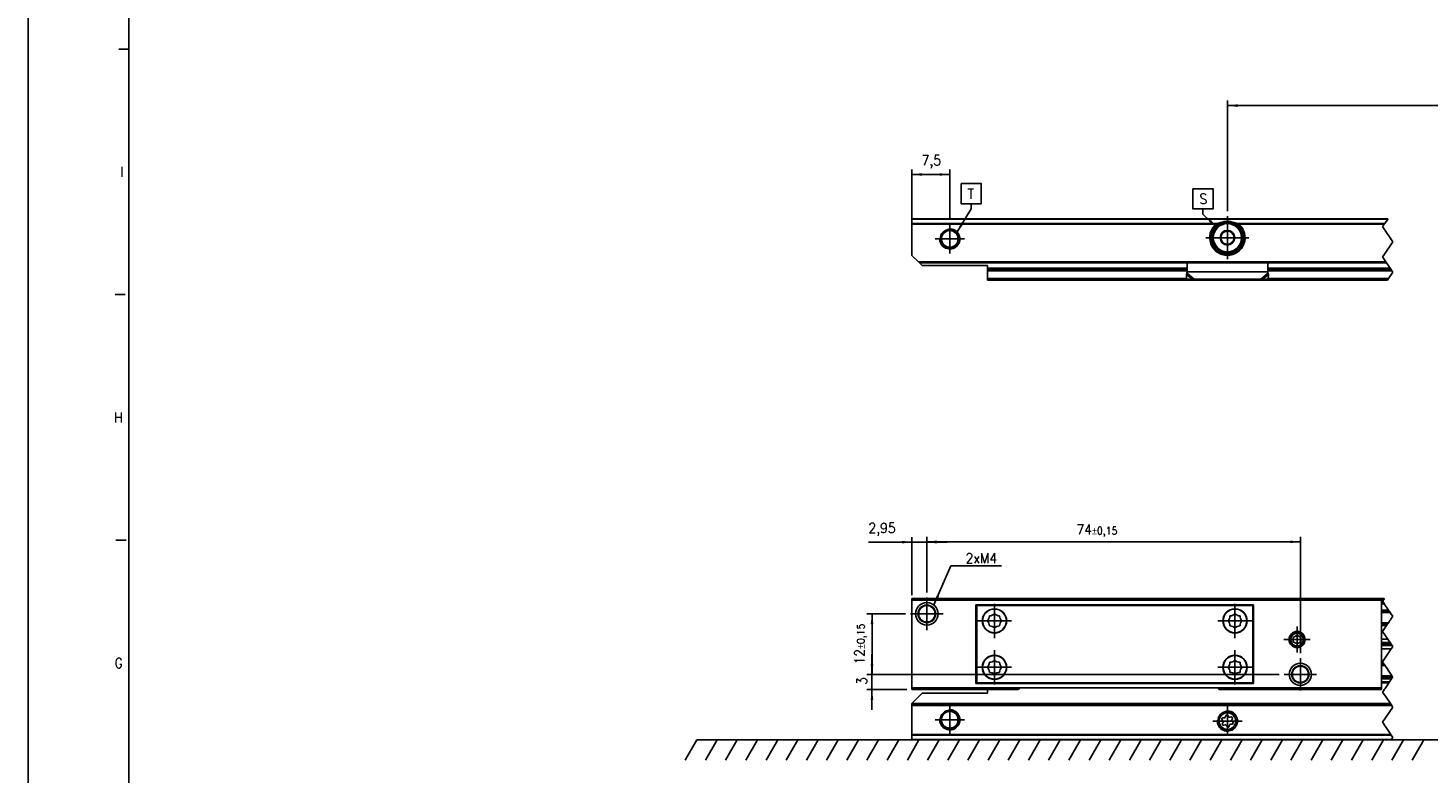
# Model space of a CAD drawing. Header units: millimetres. Extents: x -418 to 1575, y -634 to 914.
# Tile 8 of 49: x -418 to -141, y 148 to 296. Entities that reach past the tile are written whole.
import ezdxf

# ---------------------------------------------------------------- set-up
doc = ezdxf.new("R2010")
doc.units = ezdxf.units.MM
doc.linetypes.add('DOT_CENTER', pattern=[14, 12, -1, 0, -1])
doc.layers.add('1', color=7, linetype='Continuous')
doc.styles.add('CONVERTER_12', font='txt.shx', dxfattribs={"width": 0.9})
doc.dimstyles.new('ME10_DIM_16', dxfattribs={"dimtxt": 2, "dimasz": 2, "dimexe": 1, "dimexo": 1, "dimgap": 1, "dimtad": 1, "dimdsep": 46, "dimtxsty": 'CONVERTER_12', "dimsah": 1, "dimcen": 0.09, "dimclrd": 2, "dimclre": 2, "dimclrt": 2, "dimadec": 0, "dimazin": 0, "dimtfac": 1, "dimtdec": 4, "dimtix": 1, "dimtmove": 0, "dimatfit": 3, "dimfxl": 1, "dimtolj": 1, "dimtzin": 0, "dimarcsym": 0})
doc.dimstyles.new('ME10_DIM_17', dxfattribs={"dimtxt": 2, "dimasz": 2, "dimexe": 1, "dimexo": 1, "dimgap": 1, "dimtad": 1, "dimdsep": 46, "dimtxsty": 'CONVERTER_12', "dimsah": 1, "dimcen": 0.09, "dimclrd": 2, "dimclre": 2, "dimclrt": 2, "dimadec": 0, "dimazin": 0, "dimtol": 1, "dimtp": 0.15, "dimtm": 0.15, "dimtfac": 0.75, "dimtdec": 0, "dimtix": 1, "dimtmove": 0, "dimatfit": 3, "dimfxl": 1, "dimtolj": 1, "dimtzin": 0, "dimarcsym": 0})
doc.dimstyles.new('ME10_DIM_18', dxfattribs={"dimtxt": 2, "dimasz": 2, "dimexe": 1, "dimexo": 1, "dimgap": 1, "dimtad": 1, "dimdsep": 46, "dimtxsty": 'CONVERTER_12', "dimsah": 1, "dimcen": 0.09, "dimclrd": 2, "dimclre": 2, "dimclrt": 2, "dimadec": 0, "dimazin": 0, "dimtol": 1, "dimtp": 0.15, "dimtm": 0.15, "dimtfac": 0.75, "dimtdec": 0, "dimtix": 1, "dimtmove": 0, "dimatfit": 3, "dimfxl": 1, "dimtolj": 1, "dimtzin": 0, "dimarcsym": 0})
doc.dimstyles.new('ME10_DIM_19', dxfattribs={"dimtxt": 2, "dimasz": 2, "dimexe": 1, "dimexo": 1, "dimgap": 1, "dimtad": 1, "dimdsep": 46, "dimtxsty": 'CONVERTER_12', "dimsah": 1, "dimcen": 0.09, "dimclrd": 2, "dimclre": 2, "dimclrt": 2, "dimadec": 0, "dimazin": 0, "dimtfac": 1, "dimtdec": 4, "dimtix": 1, "dimtmove": 0, "dimatfit": 3, "dimfxl": 1, "dimtolj": 1, "dimtzin": 0, "dimarcsym": 0})
doc.dimstyles.new('ME10_DIM_42', dxfattribs={"dimtxt": 2, "dimasz": 2, "dimexe": 1, "dimexo": 1, "dimgap": 1, "dimtad": 1, "dimdsep": 46, "dimtxsty": 'CONVERTER_12', "dimsah": 1, "dimcen": 0.09, "dimclrd": 2, "dimclre": 2, "dimclrt": 2, "dimadec": 0, "dimazin": 0, "dimtfac": 1, "dimtdec": 4, "dimtix": 1, "dimtmove": 0, "dimatfit": 3, "dimfxl": 1, "dimtolj": 1, "dimtzin": 0, "dimarcsym": 0})
doc.dimstyles.new('ME10_DIM_43', dxfattribs={"dimtxt": 2, "dimasz": 2, "dimexe": 1, "dimexo": 1, "dimgap": 1, "dimtad": 1, "dimdsep": 46, "dimtxsty": 'CONVERTER_12', "dimsah": 1, "dimcen": 0.09, "dimclrd": 2, "dimclre": 2, "dimclrt": 2, "dimadec": 0, "dimazin": 0, "dimtfac": 1, "dimtdec": 4, "dimtix": 1, "dimtmove": 0, "dimatfit": 3, "dimfxl": 1, "dimtolj": 1, "dimtzin": 0, "dimarcsym": 0})
doc.dimstyles.get("Standard").update_dxf_attribs({"dimtxt": 0.18, "dimasz": 0.18, "dimexe": 0.18, "dimexo": 0.0625, "dimgap": 0.09, "dimtad": 0, "dimtih": 1, "dimtoh": 1, "dimdec": 4, "dimzin": 0, "dimdsep": 46, "dimtxsty": 'Standard', "dimcen": 0.09, "dimadec": 0, "dimazin": 0, "dimtfac": 1, "dimtdec": 4, "dimtofl": 0, "dimtmove": 0, "dimatfit": 3, "dimfxl": 1, "dimtolj": 1, "dimtzin": 0, "dimarcsym": 0})

# ---------------------------------------------------------------- blocks, each defined once
blk = doc.blocks.new('REGLA_SV2-870__7', base_point=(-239.89, 164.79))
at = {"color": 7, "linetype": 'Continuous'}
for p, q in [((-234.16, 182.79), (-239.89, 182.79)), ((-225.62, 182.79), (-234.16, 182.79)), ((-221.76, 182.79), (-225.62, 182.79)), ((-182.01, 182.79), (-221.76, 182.79)), ((-178.16, 182.79), (-182.01, 182.79)), ((-169.62, 182.79), (-178.16, 182.79)), ((-149.89, 182.79), (-169.62, 182.79)), ((-149.3, 182.79), (-149.89, 182.79)), ((-149.89, 180.24), (-148.27, 180.24)), ((-148.61, 177.82), (-149.89, 177.82)), ((-149.89, 174.74), (-148.6, 174.74)), ((-149.89, 174.08), (-148.16, 174.08)), ((-147.96, 173.79), (-149.89, 173.79)), ((-147.77, 173.5), (-149.89, 173.5)), ((-147.93, 172.84), (-149.89, 172.84)), ((-149.89, 169.75), (-149.28, 169.75)), ((-147.66, 167.33), (-149.89, 167.33)), ((-227.89, 164.79), (-239.89, 164.79)), ((-227.89, 164.79), (-221.76, 164.79)), ((-182.01, 164.79), (-149.89, 164.79))]:
    blk.add_line(p, q, dxfattribs=at)
at = {"color": 3, "linetype": 'Continuous'}
for p, q in [((-182.07, 182.69), (-221.7, 182.69)), ((-149.36, 182.69), (-149.89, 182.69)), ((-149.89, 181.97), (-149.42, 181.97)), ((-149.89, 181.78), (-149.3, 181.78)), ((-149.89, 180.53), (-148.46, 180.53)), ((-149.89, 180.04), (-148.14, 180.04)), ((-148.48, 178.02), (-149.89, 178.02)), ((-149.89, 177.67), (-148.71, 177.67)), ((-148.84, 177.48), (-149.89, 177.48)), ((-149.89, 170.1), (-149.5, 170.1)), ((-149.37, 169.9), (-149.89, 169.9)), ((-149.89, 169.55), (-149.14, 169.55)), ((-147.79, 167.53), (-149.89, 167.53)), ((-147.79, 167.04), (-149.89, 167.04))]:
    blk.add_line(p, q, dxfattribs=at)
at = {"color": 2, "linetype": 'DOT_CENTER'}
for p, q in [((-149.63, 182.29), (-149.36, 182.69)), ((-149.42, 181.97), (-149.63, 182.29)), ((-149.3, 181.78), (-149.42, 181.97)), ((-149.36, 182.69), (-149.3, 182.79)), ((-148.46, 180.53), (-149.3, 181.78)), ((-148.46, 180.53), (-148.27, 180.24)), ((-148.71, 177.67), (-148.84, 177.48)), ((-148.71, 177.67), (-148.61, 177.82)), ((-148.61, 177.82), (-148.56, 177.89)), ((-148.56, 177.89), (-148.48, 178.02)), ((-148.48, 178.02), (-148.37, 178.18)), ((-148.37, 178.18), (-148.27, 178.33)), ((-148.14, 180.04), (-148.27, 180.24)), ((-148.27, 178.33), (-148.19, 178.45)), ((-148.19, 178.45), (-148.1, 178.59)), ((-147.93, 179.74), (-148.14, 180.04)), ((-148.1, 178.59), (-147.98, 178.76)), ((-147.98, 178.76), (-147.85, 178.95)), ((-147.63, 179.29), (-147.93, 179.74)), ((-147.8, 179.04), (-147.85, 178.95)), ((-147.8, 179.04), (-147.78, 179.07)), ((-147.78, 179.07), (-147.75, 179.11)), ((-147.75, 179.11), (-147.63, 179.29)), ((-149.63, 176.29), (-148.84, 177.48)), ((-148.6, 174.74), (-149.63, 176.29)), ((-149.63, 170.29), (-147.93, 172.84)), ((-148.5, 174.59), (-148.6, 174.74)), ((-148.16, 174.08), (-148.5, 174.59)), ((-147.96, 173.79), (-148.16, 174.08)), ((-147.77, 173.5), (-147.96, 173.79)), ((-147.93, 172.84), (-147.83, 172.99)), ((-147.83, 172.99), (-147.63, 173.29)), ((-147.63, 173.29), (-147.77, 173.5)), ((-149.5, 170.1), (-149.63, 170.29)), ((-149.37, 169.9), (-149.5, 170.1)), ((-149.28, 169.75), (-149.37, 169.9)), ((-149.23, 169.68), (-149.28, 169.75)), ((-149.14, 169.55), (-149.23, 169.68)), ((-149.04, 169.4), (-149.14, 169.55)), ((-148.94, 169.24), (-149.04, 169.4)), ((-148.86, 169.12), (-148.94, 169.24)), ((-148.76, 168.98), (-148.86, 169.12)), ((-148.52, 168.62), (-148.76, 168.98)), ((-148, 167.84), (-148.52, 168.62)), ((-148.27, 166.32), (-147.88, 166.91)), ((-147.79, 167.53), (-148, 167.84)), ((-147.88, 166.91), (-147.87, 166.93)), ((-147.87, 166.93), (-147.79, 167.04)), ((-147.66, 167.33), (-147.79, 167.53)), ((-147.63, 167.29), (-147.79, 167.04)), ((-147.66, 167.33), (-147.63, 167.29)), ((-149.3, 164.79), (-149.23, 164.89)), ((-149.23, 164.89), (-149.16, 164.99)), ((-149.16, 164.99), (-148.75, 165.61)), ((-148.75, 165.61), (-148.63, 165.79)), ((-148.63, 165.79), (-148.4, 166.14)), ((-148.4, 166.14), (-148.27, 166.32))]:
    blk.add_line(p, q, dxfattribs=at)
blk = doc.blocks.new('SOPORTE_SV2__8', base_point=(-242.89, 154.79))
at = {"color": 7, "linetype": 'Continuous'}
for p, q in [((-147.87, 166.93), (-149.89, 166.93)), ((-241.46, 163.46), (-240.89, 164.04)), ((-227.89, 164.04), (-240.89, 164.04)), ((-176.09, 166.14), (-227.89, 166.14)), ((-227.89, 164.79), (-221.76, 164.79)), ((-227.89, 164.79), (-227.89, 164.04)), ((-182.01, 164.79), (-149.89, 164.79)), ((-175.36, 166.14), (-176.09, 166.14)), ((-241.46, 163.46), (-242.89, 162.04)), ((-242.89, 162.04), (-242.89, 161.99)), ((-242.89, 161.79), (-242.89, 161.99)), ((-242.89, 161.59), (-242.89, 161.79)), ((-147.96, 161.79), (-242.89, 161.79)), ((-242.89, 161.59), (-242.89, 155.87)), ((-181.27, 158.56), (-181.46, 158.75)), ((-181.37, 158.06), (-181.24, 158.29)), ((-181.29, 159.15), (-181.03, 159.15)), ((-180.81, 159.32), (-180.73, 159.57)), ((-180.31, 159.62), (-180.18, 159.4)), ((-179.92, 159.29), (-179.66, 159.35)), ((-179.41, 159.01), (-179.54, 158.78)), ((-179.5, 158.51), (-179.32, 158.32)), ((-242.89, 155.73), (-242.89, 155.87)), ((-242.89, 155.73), (-242.89, 154.85)), ((-180.85, 157.78), (-181.11, 157.72)), ((-180.46, 157.45), (-180.6, 157.68)), ((-179.97, 157.76), (-180.04, 157.5)), ((-179.48, 157.93), (-179.75, 157.92)), ((-242.89, 154.85), (-242.89, 154.79)), ((-147.96, 154.79), (-242.89, 154.79))]:
    blk.add_line(p, q, dxfattribs=at)
at = {"color": 3, "linetype": 'Continuous'}
for p, q in [((-147.88, 166.91), (-149.89, 166.91)), ((-148.27, 166.32), (-149.89, 166.32)), ((-148.4, 166.14), (-149.89, 166.14)), ((-148.1, 161.99), (-242.89, 161.99)), ((-242.89, 161.59), (-147.83, 161.59)), ((-148.02, 155.87), (-242.89, 155.87)), ((-147.93, 155.73), (-242.89, 155.73)), ((-242.89, 154.85), (-147.93, 154.85))]:
    blk.add_line(p, q, dxfattribs=at)
at = {"color": 2, "linetype": 'DOT_CENTER'}
for p, q in [((-148.27, 166.32), (-147.88, 166.91)), ((-147.88, 166.91), (-147.87, 166.93)), ((-149.43, 164.59), (-149.63, 164.29)), ((-149.63, 164.29), (-149.13, 163.54)), ((-149.43, 164.59), (-149.3, 164.79)), ((-149.3, 164.79), (-149.23, 164.89)), ((-149.23, 164.89), (-149.16, 164.99)), ((-149.16, 164.99), (-148.75, 165.61)), ((-148.75, 165.61), (-148.63, 165.79)), ((-148.63, 165.79), (-148.4, 166.14)), ((-148.4, 166.14), (-148.27, 166.32)), ((-147.63, 161.29), (-149.63, 158.29)), ((-149.13, 163.54), (-149.08, 163.46)), ((-148.1, 161.99), (-149.08, 163.46)), ((-148.1, 161.99), (-147.96, 161.79)), ((-147.83, 161.59), (-147.96, 161.79)), ((-147.83, 161.59), (-147.73, 161.44)), ((-147.73, 161.44), (-147.65, 161.31)), ((-147.65, 161.31), (-147.63, 161.29)), ((-149.63, 158.29), (-149.43, 157.99)), ((-149.43, 157.99), (-149.3, 157.79)), ((-149.3, 157.79), (-148.96, 157.29)), ((-148.96, 157.29), (-148.43, 156.49)), ((-148.43, 156.49), (-148.02, 155.87)), ((-147.93, 155.73), (-148.02, 155.87)), ((-147.93, 155.73), (-147.63, 155.29)), ((-147.96, 154.79), (-147.93, 154.85)), ((-147.83, 154.99), (-147.93, 154.85)), ((-147.63, 155.29), (-147.83, 154.99))]:
    blk.add_line(p, q, dxfattribs=at)
at = {"color": 7, "linetype": 'Continuous'}
for centre, radius in [((-235.39, 158.79), 1.9), ((-235.39, 158.79), 1.65), ((-180.39, 158.54), 1.9), ((-180.39, 158.54), 1.65)]:
    blk.add_circle(centre, radius, dxfattribs=at)
for centre, start, end in [((-181.29, 158.92), 90.5656, 223.8716), ((-181.44, 158.4), 330.5656, 43.8716), ((-181.03, 159.38), 270.5656, 343.8716), ((-180.51, 159.51), 30.1519, 163.8716), ((-179.98, 159.52), 210.1519, 283.4579), ((-179.61, 159.13), 330.5656, 103.4579), ((-179.33, 158.67), 150.5656, 223.8716), ((-179.49, 158.16), 270.5656, 43.8716), ((-181.17, 157.95), 150.5656, 283.8716), ((-180.8, 157.56), 30.5656, 103.8716), ((-180.26, 157.57), 210.5656, 343.8706), ((-179.74, 157.69), 90.5656, 163.8706)]:
    blk.add_arc(centre, 0.233, start, end, dxfattribs=at)
at = {"layer": '1', "color": 2, "linetype": 'DOT_CENTER'}
for p, q in [((-235.39, 161.69), (-235.39, 155.89)), ((-180.39, 161.44), (-180.39, 155.64)), ((-232.49, 158.79), (-238.29, 158.79)), ((-177.49, 158.54), (-183.29, 158.54))]:
    blk.add_line(p, q, dxfattribs=at)
at = {"layer": '1', "color": 30, "linetype": 'Continuous'}
for centre in [(-235.39, 158.79), (-180.39, 158.54)]:
    blk.add_arc(centre, 2, 175, 95, dxfattribs=at)
blk = doc.blocks.new('CABEZA_RANURADA_REGLA_SV2__9', base_point=(-242.89, 164.79))
at = {"color": 7, "linetype": 'Continuous'}
for p, q in [((-242.89, 182.79), (-239.89, 182.79)), ((-242.89, 182.49), (-242.89, 182.79)), ((-242.89, 165.09), (-242.89, 182.49)), ((-242.89, 182.49), (-221.59, 182.49)), ((-234.16, 182.79), (-239.89, 182.79)), ((-225.62, 182.79), (-234.16, 182.79)), ((-230.24, 181.59), (-230.24, 165.99)), ((-229.34, 181.59), (-230.24, 181.59)), ((-230.06, 181.44), (-230.06, 166.14)), ((-230.06, 181.44), (-229.34, 181.44)), ((-229.34, 181.44), (-229.34, 181.59)), ((-176.09, 181.59), (-229.34, 181.59)), ((-229.34, 181.44), (-176.09, 181.44)), ((-221.76, 182.79), (-225.62, 182.79)), ((-221.76, 182.79), (-221.59, 182.49)), ((-221.59, 182.49), (-182.19, 182.49)), ((-182.19, 182.49), (-182.01, 182.79)), ((-149.89, 182.49), (-182.19, 182.49)), ((-178.16, 182.79), (-182.01, 182.79)), ((-169.62, 182.79), (-178.16, 182.79)), ((-176.09, 181.59), (-176.09, 181.44)), ((-175.19, 181.59), (-176.09, 181.59)), ((-176.09, 181.44), (-175.36, 181.44)), ((-175.36, 166.14), (-175.36, 181.44)), ((-175.19, 181.59), (-175.19, 165.99)), ((-149.89, 182.79), (-169.62, 182.79)), ((-149.89, 182.79), (-149.89, 182.49)), ((-149.89, 182.49), (-149.89, 165.09)), ((-167.34, 175.12), (-166.59, 175.55)), ((-167.34, 174.25), (-167.34, 175.12)), ((-166.59, 175.55), (-165.84, 175.12)), ((-165.84, 175.12), (-165.84, 174.25)), ((-166.59, 173.82), (-167.34, 174.25)), ((-165.84, 174.25), (-166.59, 173.82)), ((-242.89, 164.79), (-242.89, 165.09)), ((-221.59, 165.09), (-242.89, 165.09)), ((-239.89, 164.79), (-242.89, 164.79)), ((-227.89, 164.79), (-239.89, 164.79)), ((-230.24, 165.99), (-229.34, 165.99)), ((-229.34, 166.14), (-230.06, 166.14)), ((-227.89, 166.14), (-229.34, 166.14)), ((-229.34, 165.99), (-229.34, 166.14)), ((-229.34, 165.99), (-176.09, 165.99)), ((-176.09, 166.14), (-227.89, 166.14)), ((-227.89, 164.79), (-221.76, 164.79)), ((-221.59, 165.09), (-221.76, 164.79)), ((-182.19, 165.09), (-221.59, 165.09)), ((-149.89, 165.09), (-182.19, 165.09)), ((-182.01, 164.79), (-182.19, 165.09)), ((-182.01, 164.79), (-149.89, 164.79)), ((-176.09, 166.14), (-176.09, 165.99)), ((-175.36, 166.14), (-176.09, 166.14)), ((-176.09, 165.99), (-175.19, 165.99)), ((-149.89, 165.09), (-149.89, 164.79))]:
    blk.add_line(p, q, dxfattribs=at)
for centre, radius in [((-239.94, 179.79), 2.24), ((-239.94, 179.79), 1.74), ((-239.94, 179.79), 1.62), ((-226.54, 178.39), 2.4), ((-226.54, 178.39), 2.35), ((-178.89, 178.39), 2.4), ((-178.89, 178.39), 2.35), ((-166.59, 174.69), 1.6), ((-166.59, 174.69), 1.42), ((-166.59, 174.69), 1.25), ((-226.54, 169.19), 2.4), ((-226.54, 169.19), 2.35), ((-178.89, 169.19), 2.4), ((-178.89, 169.19), 2.35), ((-165.94, 167.79), 2.2), ((-165.94, 167.79), 1.7), ((-165.94, 167.79), 1.6)]:
    blk.add_circle(centre, radius, dxfattribs=at)
for centre, start, end in [((-229.03, 179.42), 316.4323, 358.5677), ((-229.03, 177.35), 1.4323, 43.5677), ((-227.57, 180.88), 271.4323, 313.5677), ((-225.5, 180.88), 226.4323, 268.5677), ((-224.04, 179.42), 181.4323, 223.5677), ((-224.04, 177.35), 136.4323, 178.5677), ((-181.38, 179.42), 316.4323, 358.5677), ((-181.38, 177.35), 1.4323, 43.5677), ((-179.92, 180.88), 271.4323, 313.5677), ((-177.85, 180.88), 226.4323, 268.5677), ((-176.39, 179.42), 181.4323, 223.5677), ((-176.39, 177.35), 136.4323, 178.5677), ((-227.57, 175.89), 46.4323, 88.5677), ((-225.5, 175.89), 91.4323, 133.5677), ((-179.92, 175.89), 46.4323, 88.5677), ((-177.85, 175.89), 91.4323, 133.5677), ((-229.03, 170.22), 316.4323, 358.5677), ((-227.57, 171.68), 271.4323, 313.5677), ((-225.5, 171.68), 226.4323, 268.5677), ((-224.04, 170.22), 181.4323, 223.5677), ((-181.38, 170.22), 316.4323, 358.5677), ((-179.92, 171.68), 271.4323, 313.5677), ((-177.85, 171.68), 226.4323, 268.5677), ((-176.39, 170.22), 181.4323, 223.5677), ((-229.03, 168.15), 1.4323, 43.5677), ((-227.57, 166.69), 46.4323, 88.5677), ((-225.5, 166.69), 91.4323, 133.5677), ((-224.04, 168.15), 136.4323, 178.5677), ((-181.38, 168.15), 1.4323, 43.5677), ((-179.92, 166.69), 46.4323, 88.5677), ((-177.85, 166.69), 91.4323, 133.5677), ((-176.39, 168.15), 136.4323, 178.5677)]:
    blk.add_arc(centre, 1.5, start, end, dxfattribs=at)
at = {"layer": '1', "color": 2, "linetype": 'DOT_CENTER'}
for p, q in [((-239.94, 183.03), (-239.94, 176.54)), ((-226.54, 181.79), (-226.54, 174.99)), ((-178.89, 181.79), (-178.89, 174.99)), ((-236.7, 179.79), (-243.18, 179.79)), ((-223.14, 178.39), (-229.94, 178.39)), ((-175.49, 178.39), (-182.29, 178.39)), ((-166.59, 177.29), (-166.59, 172.09)), ((-226.54, 172.59), (-226.54, 165.79)), ((-178.89, 172.59), (-178.89, 165.79)), ((-163.99, 174.69), (-169.19, 174.69)), ((-165.94, 170.99), (-165.94, 164.59)), ((-223.14, 169.19), (-229.94, 169.19)), ((-175.49, 169.19), (-182.29, 169.19)), ((-162.74, 167.79), (-169.14, 167.79))]:
    blk.add_line(p, q, dxfattribs=at)
blk = doc.blocks.new('REGLA_SV2-870mm__10', base_point=(-242.89, 154.79))
for name, p in [('CABEZA_RANURADA_REGLA_SV2__9', (-242.89, 164.79)), ('REGLA_SV2-870__7', (-239.89, 164.79)), ('SOPORTE_SV2__8', (-242.89, 154.79))]:
    blk.add_blockref(name, p)
blk = doc.blocks.new('*D82')
at = {"layer": '1', "color": 2, "linetype": 'Continuous'}
for p, q in [((-242.89, 183.49), (-242.89, 194.99)), ((-239.94, 184.03), (-239.94, 194.99)), ((-251.52, 193.99), (-242.89, 193.99)), ((-242.89, 193.99), (-239.94, 193.99)), ((-239.94, 193.99), (-235.94, 193.99))]:
    blk.add_line(p, q, dxfattribs=at)
at = {"layer": '1', "color": 2}
for points in [[(-244.89, 193.72), (-244.89, 194.25), (-242.89, 193.99)], [(-237.94, 194.25), (-237.94, 193.72), (-239.94, 193.99)]]:
    blk.add_solid(points, dxfattribs=at)
at = {"layer": '1', "color": 2, "insert": (-251.52, 195.19), "char_height": 2, "attachment_point": 7, "rotation": 0.0001, "line_spacing_factor": 0.60024, "style": 'CONVERTER_12'}
blk.add_mtext('2,95', dxfattribs=at)
blk = doc.blocks.new('*D83')
at = {"layer": '1', "color": 2, "linetype": 'Continuous'}
for p, q in [((-239.94, 184.03), (-239.94, 195.05)), ((-165.94, 171.99), (-165.94, 195.05)), ((-239.94, 194.05), (-165.94, 194.05))]:
    blk.add_line(p, q, dxfattribs=at)
at = {"layer": '1', "color": 2}
for points in [[(-237.94, 194.31), (-237.94, 193.78), (-239.94, 194.05)], [(-167.94, 193.78), (-167.94, 194.31), (-165.94, 194.05)]]:
    blk.add_solid(points, dxfattribs=at)
at = {"layer": '1', "color": 2, "insert": (-210.31, 195.05), "char_height": 2, "attachment_point": 7, "rotation": 0.0001, "line_spacing_factor": 0.60024, "style": 'CONVERTER_12'}
blk.add_mtext('\\C2;74\\C2;\\H1.5;{\\Fgdt;`}0,15', dxfattribs=at)
blk = doc.blocks.new('*D84')
at = {"layer": '1', "color": 2, "linetype": 'Continuous'}
for p, q in [((-244.18, 179.79), (-251.8, 179.79)), ((-250.8, 179.79), (-250.8, 167.79)), ((-170.14, 167.79), (-251.8, 167.79))]:
    blk.add_line(p, q, dxfattribs=at)
at = {"layer": '1', "color": 2}
for points in [[(-250.54, 177.79), (-251.06, 177.79), (-250.8, 179.79)], [(-251.06, 169.79), (-250.54, 169.79), (-250.8, 167.79)]]:
    blk.add_solid(points, dxfattribs=at)
at = {"layer": '1', "color": 2, "insert": (-251.8, 169.72), "char_height": 2, "attachment_point": 7, "rotation": 90, "line_spacing_factor": 0.60024, "style": 'CONVERTER_12'}
blk.add_mtext('\\C2;12\\C2;\\H1.5;{\\Fgdt;`}0,15', dxfattribs=at)
blk = doc.blocks.new('*D85')
at = {"layer": '1', "color": 2, "linetype": 'Continuous'}
for p, q in [((-250.81, 171.79), (-250.81, 167.79)), ((-170.14, 167.79), (-251.81, 167.79)), ((-250.81, 167.79), (-250.81, 164.79)), ((-243.89, 164.79), (-251.81, 164.79)), ((-250.81, 164.79), (-250.81, 160.79))]:
    blk.add_line(p, q, dxfattribs=at)
at = {"layer": '1', "color": 2}
for points in [[(-251.07, 169.79), (-250.55, 169.79), (-250.81, 167.79)], [(-250.55, 162.79), (-251.07, 162.79), (-250.81, 164.79)]]:
    blk.add_solid(points, dxfattribs=at)
at = {"layer": '1', "color": 2, "insert": (-251.81, 165.69), "char_height": 2, "attachment_point": 7, "rotation": 90, "line_spacing_factor": 0.60024, "style": 'CONVERTER_12'}
blk.add_mtext('3', dxfattribs=at)
blk = doc.blocks.new('SOPORTE_SV2__56', base_point=(-242.89, 245.93))
at = {"color": 7, "linetype": 'Continuous'}
for p, q in [((-148.59, 258.07), (-242.89, 258.07)), ((-242.89, 258.01), (-242.89, 258.07)), ((-242.89, 258.01), (-242.89, 257.13)), ((-242.89, 256.99), (-242.89, 257.13)), ((-242.89, 250.82), (-242.89, 256.99)), ((-182.74, 256.57), (-182.38, 256.57)), ((-181.54, 255.19), (-181.59, 254.83)), ((-181.2, 255.33), (-181.54, 255.19)), ((-180.21, 255.75), (-180.54, 255.61)), ((-179.92, 255.53), (-180.21, 255.75)), ((-178.4, 256.57), (-178.04, 256.57)), ((-181.67, 254.12), (-181.72, 253.76)), ((-181.72, 253.76), (-181.43, 253.54)), ((-180.86, 253.11), (-180.57, 252.89)), ((-180.57, 252.89), (-180.24, 253.03)), ((-179.58, 253.31), (-179.24, 253.45)), ((-179.06, 254.88), (-179.35, 255.1)), ((-179.24, 253.45), (-179.19, 253.81)), ((-179.11, 254.52), (-179.06, 254.88)), ((-241.59, 249.52), (-242.89, 250.82)), ((-241.39, 249.32), (-241.59, 249.52)), ((-241.39, 249.32), (-148.85, 249.32)), ((-240.89, 248.82), (-241.39, 249.32)), ((-240.89, 248.82), (-227.89, 248.82)), ((-227.89, 248.82), (-227.89, 248.27)), ((-227.89, 248.27), (-227.89, 248.07)), ((-227.89, 248.07), (-188.39, 248.07)), ((-227.89, 248.07), (-227.89, 247.78)), ((-227.89, 246.22), (-227.89, 247.78)), ((-188.45, 247.2), (-188.5, 247.03)), ((-188.48, 246.14), (-188.5, 247.03)), ((-188.39, 247.6), (-188.39, 249.32)), ((-188.39, 247.58), (-188.39, 247.6)), ((-188.39, 247.29), (-188.39, 247.58)), ((-172.39, 247.6), (-172.39, 249.32)), ((-172.39, 248.07), (-148.01, 248.07)), ((-172.39, 247.58), (-172.39, 247.6)), ((-172.39, 247.29), (-172.39, 247.58)), ((-172.28, 247.03), (-172.33, 247.2)), ((-172.3, 246.14), (-172.28, 247.03)), ((-227.89, 245.93), (-227.89, 246.22)), ((-148.68, 245.93), (-227.89, 245.93)), ((-187.31, 246.01), (-188.48, 246.14)), ((-173.8, 246.08), (-186.98, 246.08)), ((-172.3, 246.14), (-173.47, 246.01))]:
    blk.add_line(p, q, dxfattribs=at)
at = {"color": 3, "linetype": 'Continuous'}
for p, q in [((-148.63, 258.01), (-242.89, 258.01)), ((-182.38, 257.13), (-242.89, 257.13)), ((-182.66, 256.99), (-242.89, 256.99)), ((-149.21, 257.13), (-178.4, 257.13)), ((-149.31, 256.99), (-178.12, 256.99)), ((-241.59, 249.52), (-148.98, 249.52)), ((-227.89, 248.27), (-188.39, 248.27)), ((-188.39, 247.78), (-227.89, 247.78)), ((-188.5, 247.03), (-187.31, 246.01)), ((-188.39, 247.58), (-172.39, 247.58)), ((-188.39, 247.29), (-186.98, 246.08)), ((-172.39, 247.29), (-173.8, 246.08)), ((-172.28, 247.03), (-173.47, 246.01)), ((-172.39, 248.27), (-148.15, 248.27)), ((-147.82, 247.78), (-172.39, 247.78)), ((-188.48, 246.22), (-227.89, 246.22)), ((-148.49, 246.22), (-172.3, 246.22))]:
    blk.add_line(p, q, dxfattribs=at)
at = {"color": 2, "linetype": 'DOT_CENTER'}
for p, q in [((-148.63, 258.01), (-149.21, 257.13)), ((-148.63, 258.01), (-148.59, 258.07)), ((-149.31, 256.99), (-149.63, 256.5)), ((-149.63, 256.5), (-149.55, 256.37)), ((-149.55, 256.37), (-147.63, 253.5)), ((-149.31, 256.99), (-149.21, 257.13)), ((-147.63, 253.5), (-149.25, 251.07)), ((-149.39, 250.87), (-149.63, 250.5)), ((-149.63, 250.5), (-148.98, 249.52)), ((-149.25, 251.07), (-149.39, 250.87)), ((-148.98, 249.52), (-148.85, 249.32)), ((-148.85, 249.32), (-148.15, 248.27)), ((-148.49, 246.22), (-147.63, 247.5)), ((-148.01, 248.07), (-148.15, 248.27)), ((-148.01, 248.07), (-147.82, 247.78)), ((-147.63, 247.5), (-147.82, 247.78)), ((-148.68, 245.93), (-148.49, 246.22))]:
    blk.add_line(p, q, dxfattribs=at)
at = {"color": 7, "linetype": 'Continuous'}
for centre, radius in [((-235.39, 254.07), 1.9), ((-235.39, 254.07), 1.65), ((-180.39, 254.32), 3), ((-180.39, 254.32), 1.45), ((-180.39, 254.32), 0.05)]:
    blk.add_circle(centre, radius, dxfattribs=at)
at = {"color": 3, "linetype": 'Continuous'}
blk.add_circle((-180.39, 254.32), 2.8, dxfattribs=at)
at = {"color": 7, "linetype": 'Continuous'}
for radius, start, end in [(3.5, 130.3552, 49.6448), (3.25, 112.6199, 67.3801), (3.25, 67.3801, 112.6199), (1.3, 128.7237, 156.839), (1.3, 96.839, 128.7237), (1.3, 68.7237, 96.839), (1.3, 36.839, 68.7237), (1.3, 156.839, 188.7237), (1.3, 188.7237, 216.839), (1.3, 216.839, 248.7237), (1.3, 248.7237, 276.839), (1.3, 276.839, 308.7237), (1.3, 308.7237, 336.839), (1.3, 8.7237, 36.839), (1.3, 336.839, 8.7237)]:
    blk.add_arc((-180.39, 254.32), radius, start, end, dxfattribs=at)
for points, knots in [([(-182.66, 256.99), (-182.64, 257), (-182.59, 257.03), (-182.53, 257.07), (-182.45, 257.1), (-182.4, 257.12), (-182.38, 257.13)], [0, 0, 0, 0, 0.0733847, 0.1584419, 0.2338389, 0.3132569, 0.3132569, 0.3132569, 0.3132569]), ([(-182.38, 257.13), (-182.32, 257.15), (-182.2, 257.19), (-182.01, 257.24), (-181.83, 257.28), (-181.7, 257.31), (-181.64, 257.32)], [0, 0, 0, 0, 0.1903328, 0.3787731, 0.57178, 0.763547, 0.763547, 0.763547, 0.763547]), ([(-179.14, 257.32), (-179.08, 257.31), (-178.95, 257.28), (-178.77, 257.24), (-178.58, 257.19), (-178.46, 257.15), (-178.4, 257.13)], [0, 0, 0, 0, 0.1913805, 0.384016, 0.5730557, 0.7635471, 0.7635471, 0.7635471, 0.7635471]), ([(-178.4, 257.13), (-178.37, 257.12), (-178.32, 257.1), (-178.25, 257.07), (-178.19, 257.03), (-178.14, 257), (-178.12, 256.99)], [0, 0, 0, 0, 0.0898239, 0.1547798, 0.239856, 0.3132558, 0.3132558, 0.3132558, 0.3132558]), ([(-188.5, 247.03), (-188.49, 247.05), (-188.47, 247.09), (-188.44, 247.16), (-188.42, 247.22), (-188.4, 247.27), (-188.39, 247.29)], [0, 0, 0, 0, 0.0660342, 0.1356749, 0.2077706, 0.2833141, 0.2833141, 0.2833141, 0.2833141]), ([(-188.45, 247.2), (-188.44, 247.23), (-188.42, 247.3), (-188.41, 247.4), (-188.39, 247.5), (-188.39, 247.57), (-188.39, 247.6)], [0, 0, 0, 0, 0.1008027, 0.2105794, 0.3123659, 0.4089226, 0.4089226, 0.4089226, 0.4089226]), ([(-172.39, 247.6), (-172.39, 247.57), (-172.39, 247.5), (-172.37, 247.41), (-172.36, 247.3), (-172.34, 247.24), (-172.33, 247.2)], [0, 0, 0, 0, 0.0965567, 0.1983431, 0.2932195, 0.4089231, 0.4089231, 0.4089231, 0.4089231]), ([(-172.28, 247.03), (-172.29, 247.05), (-172.31, 247.09), (-172.34, 247.16), (-172.36, 247.22), (-172.38, 247.27), (-172.39, 247.29)], [0, 0, 0, 0, 0.0660342, 0.1356749, 0.2077706, 0.2833141, 0.2833141, 0.2833141, 0.2833141]), ([(-186.98, 246.08), (-187, 246.07), (-187.06, 246.06), (-187.14, 246.04), (-187.23, 246.02), (-187.28, 246.01), (-187.31, 246.01)], [0, 0, 0, 0, 0.0894086, 0.1715137, 0.2588192, 0.3386073, 0.3386073, 0.3386073, 0.3386073]), ([(-173.47, 246.01), (-173.5, 246.01), (-173.55, 246.02), (-173.64, 246.04), (-173.72, 246.06), (-173.78, 246.07), (-173.8, 246.08)], [0, 0, 0, 0, 0.0797881, 0.1670936, 0.252779, 0.3386073, 0.3386073, 0.3386073, 0.3386073])]:
    blk.add_open_spline(points, degree=3, knots=knots, dxfattribs=at)
at = {"layer": '1', "color": 2, "linetype": 'DOT_CENTER'}
for p, q in [((-180.39, 258.57), (-180.39, 250.07)), ((-180.39, 258.32), (-180.39, 250.32)), ((-235.39, 256.97), (-235.39, 251.17)), ((-232.49, 254.07), (-238.29, 254.07)), ((-176.14, 254.32), (-184.64, 254.32)), ((-176.39, 254.32), (-184.39, 254.32))]:
    blk.add_line(p, q, dxfattribs=at)
at = {"layer": '1', "color": 30, "linetype": 'Continuous'}
blk.add_arc((-235.39, 254.07), 2, 175, 95, dxfattribs=at)
blk.add_arc((-235.39, 254.07), 2, 175, 95, dxfattribs=at)
blk = doc.blocks.new('*D106')
at = {"layer": '1', "color": 2, "linetype": 'Continuous'}
for p, q in [((-242.89, 257.99), (-242.89, 267.84)), ((-242.89, 266.84), (-235.39, 266.84)), ((-235.39, 257.97), (-235.39, 267.84))]:
    blk.add_line(p, q, dxfattribs=at)
at = {"layer": '1', "color": 2}
for points in [[(-240.89, 267.11), (-240.89, 266.58), (-242.89, 266.84)], [(-237.39, 266.58), (-237.39, 267.11), (-235.39, 266.84)]]:
    blk.add_solid(points, dxfattribs=at)
at = {"layer": '1', "color": 2, "insert": (-240.99, 268.04), "char_height": 2, "attachment_point": 7, "rotation": 0.0001, "line_spacing_factor": 0.60024, "style": 'CONVERTER_12'}
blk.add_mtext('7,5', dxfattribs=at)
blk = doc.blocks.new('*D107')
at = {"layer": '1', "color": 2, "linetype": 'Continuous'}
for p, q in [((-180.39, 259.57), (-180.39, 281.5)), ((-180.39, 280.5), (16.61, 280.5)), ((16.61, 257.97), (16.61, 281.5))]:
    blk.add_line(p, q, dxfattribs=at)
at = {"layer": '1', "color": 2}
for points in [[(-178.39, 280.76), (-178.39, 280.23), (-180.39, 280.5)], [(14.61, 280.23), (14.61, 280.76), (16.61, 280.5)]]:
    blk.add_solid(points, dxfattribs=at)
at = {"layer": '1', "color": 2, "insert": (-87.9, 281.5), "char_height": 2, "attachment_point": 7, "rotation": 0.0001, "line_spacing_factor": 0.60024, "style": 'CONVERTER_12'}
blk.add_mtext('425', dxfattribs=at)
blk = doc.blocks.new('_A1', base_point=(416.98, -145.5))
at = {"layer": '1', "color": 2, "linetype": 'Continuous'}
for p, q in [((-418.02, 443.5), (-418.02, -150.5)), ((-398.02, 291.7), (-400.02, 291.7)), ((-398.76, 243.03), (-400.76, 243.03)), ((-398.6, 194.37), (-400.6, 194.37))]:
    blk.add_line(p, q, dxfattribs=at)
at = {"layer": '1', "color": 7, "linetype": 'Continuous'}
blk.add_line((-398.02, 438.5), (-398.02, -145.5), dxfattribs=at)
at = {"layer": '1', "color": 2, "char_height": 2, "attachment_point": 4, "line_spacing_factor": 1.20048, "style": 'CONVERTER_12'}
for s, insert in [('I', (-399.76, 267.37)), ('H', (-400.97, 218.7)), ('G', (-400.86, 170.03))]:
    blk.add_mtext(s, dxfattribs=dict(at, insert=insert))
blk = doc.blocks.new('Bottom1', base_point=(-155.388, 168.787))
at = {"layer": '1', "color": 2, "linetype": 'Continuous'}
for p, q in [((-285.493, 154.787), (-287.803, 150.787)), ((-285.493, 154.787), (-22.543, 154.787)), ((-281.493, 154.787), (-283.803, 150.787)), ((-277.493, 154.787), (-279.803, 150.787)), ((-273.493, 154.787), (-275.803, 150.787)), ((-269.493, 154.787), (-271.803, 150.787)), ((-265.493, 154.787), (-267.803, 150.787)), ((-261.493, 154.787), (-263.803, 150.787)), ((-257.493, 154.787), (-259.803, 150.787)), ((-253.493, 154.787), (-255.803, 150.787)), ((-249.493, 154.787), (-251.803, 150.787)), ((-245.493, 154.787), (-247.803, 150.787)), ((-241.493, 154.787), (-243.803, 150.787)), ((-237.493, 154.787), (-239.803, 150.787)), ((-233.493, 154.787), (-235.803, 150.787)), ((-229.493, 154.787), (-231.803, 150.787)), ((-225.493, 154.787), (-227.803, 150.787)), ((-221.493, 154.787), (-223.803, 150.787)), ((-217.493, 154.787), (-219.803, 150.787)), ((-213.493, 154.787), (-215.803, 150.787)), ((-209.493, 154.787), (-211.803, 150.787)), ((-205.493, 154.787), (-207.803, 150.787)), ((-201.493, 154.787), (-203.803, 150.787)), ((-197.493, 154.787), (-199.803, 150.787)), ((-193.493, 154.787), (-195.803, 150.787)), ((-189.493, 154.787), (-191.803, 150.787)), ((-185.493, 154.787), (-187.803, 150.787)), ((-181.493, 154.787), (-183.803, 150.787)), ((-177.493, 154.787), (-179.803, 150.787)), ((-173.493, 154.787), (-175.803, 150.787)), ((-169.493, 154.787), (-171.803, 150.787)), ((-165.493, 154.787), (-167.803, 150.787)), ((-161.493, 154.787), (-163.803, 150.787)), ((-157.493, 154.787), (-159.803, 150.787)), ((-153.493, 154.787), (-155.803, 150.787)), ((-149.493, 154.787), (-151.803, 150.787)), ((-145.493, 154.787), (-147.803, 150.787)), ((-141.493, 154.787), (-143.803, 150.787))]:
    blk.add_line(p, q, dxfattribs=at)
at = {"layer": '1', "color": 2}
blk.add_solid([(-237.983, 183.477), (-237.5, 183.268), (-238.537, 181.537)], dxfattribs=at)
blk.add_blockref('REGLA_SV2-870mm__10', (-242.888, 154.787))
at = {"layer": '1', "color": 2, "style": 'CONVERTER_12', "width": 0.9}
blk.add_text('2xM4', height=2, dxfattribs=at).set_placement((-232.275, 189.792))
at = {"layer": '1'}
for base, p1, p2, dimstyle, picture, middle in [((-242.888, 193.986), (-239.941, 183.031), (-242.888, 182.487), 'ME10_DIM_16', '*D82', (-248.771, 196.086)), ((-239.941, 194.046), (-165.941, 170.988), (-239.941, 183.031), 'ME10_DIM_17', '*D83', (-205.951, 196.046))]:
    dim = blk.add_linear_dim(base=base, p1=p1, p2=p2, dimstyle=dimstyle, dxfattribs=at)
    dim.commit()
    dim.dimension.update_dxf_attribs({"geometry": picture, "text_midpoint": middle, "text_rotation": 0.00014})
for base, p1, p2, dimstyle, picture, middle in [((-250.799, 179.787), (-169.142, 167.787), (-243.185, 179.787), 'ME10_DIM_18', '*D84', (-252.799, 173.787)), ((-250.81, 167.787), (-242.888, 164.787), (-169.142, 167.787), 'ME10_DIM_19', '*D85', (-252.81, 166.287))]:
    dim = blk.add_linear_dim(base=base, p1=p1, p2=p2, angle=90, dimstyle=dimstyle, dxfattribs=at)
    dim.commit()
    dim.dimension.update_dxf_attribs({"geometry": picture, "text_midpoint": middle, "text_rotation": 90})
at = {"layer": '1', "color": 2, "linetype": 'Continuous', "has_arrowhead": 0}
blk.add_leader([(-238.537, 181.537), (-235.161, 189.322), (-225.161, 189.322)], dimstyle='Standard', dxfattribs=at)
blk = doc.blocks.new('Top1', base_point=(-155.39, 252))
at = {"layer": '1', "color": 2}
for points in [[(-233.164, 265.029), (-233.164, 261.029), (-229.164, 261.029), (-229.164, 265.029)], [(-187.227, 264.008), (-187.227, 260.008), (-183.227, 260.008), (-183.227, 264.008)]]:
    blk.add_lwpolyline(points, close=True, dxfattribs=at)
for points in [[(-233.321, 256.988), (-232.871, 256.714), (-234.135, 255.142)], [(-184.02, 257.472), (-183.653, 257.85), (-182.401, 256.269)]]:
    blk.add_solid(points, dxfattribs=at)
blk.add_blockref('SOPORTE_SV2__56', (-242.89, 245.929))
at = {"layer": '1', "color": 2, "style": 'CONVERTER_12', "width": 0.9}
for s, p in [('T', (-231.864, 262.029)), ('S', (-185.927, 261.008))]:
    blk.add_text(s, height=2, dxfattribs=at).set_placement(p)
at = {"layer": '1'}
for base, p1, p2, dimstyle, picture, middle in [((-180.39, 280.495), (16.61, 256.971), (-180.39, 258.571), 'ME10_DIM_43', '*D107', (-85.497, 282.495)), ((-242.89, 266.844), (-235.39, 256.971), (-242.89, 256.988), 'ME10_DIM_42', '*D106', (-239.14, 268.944))]:
    dim = blk.add_linear_dim(base=base, p1=p1, p2=p2, dimstyle=dimstyle, dxfattribs=at)
    dim.commit()
    dim.dimension.update_dxf_attribs({"geometry": picture, "text_midpoint": middle, "text_rotation": 0.00014})
at = {"layer": '1', "color": 2, "linetype": 'Continuous', "has_arrowhead": 0}
for points in [[(-234.135, 255.142), (-231.164, 260.029), (-231.164, 261.029)], [(-182.401, 256.269), (-185.227, 259.008), (-185.227, 260.008)]]:
    blk.add_leader(points, dimstyle='Standard', dxfattribs=at)

msp = doc.modelspace()

# ---------------------------------------------------------------- block references
for name, p in [('_A1', (416.98, -145.5)), ('Top1', (-155.39, 252)), ('Bottom1', (-155.39, 168.79))]:
    msp.add_blockref(name, p)

doc.saveas('drawing.dxf')
